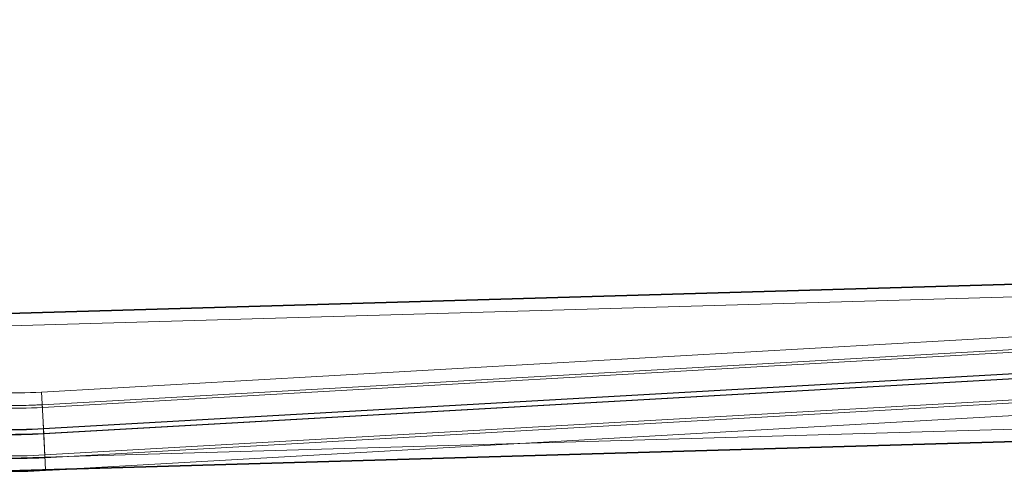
# Model space of a CAD drawing. Header units: millimetres. Extents: x -234 to 1726, y -356 to 1749.
# Tile 196 of 202: x 1075 to 1231, y 1278 to 1351. Entities that reach past the tile are written whole.
import ezdxf

# ---------------------------------------------------------------- set-up
doc = ezdxf.new("R2010")
doc.units = ezdxf.units.MM
for name, color, linetype, lineweight in [('Spigoli nascosti(ISO)', 7, 'Continuous', 18), ('Spigoli tangenti nascosti(ISO)', 7, 'Continuous', 18), ('Spigoli tangenti visibili(ISO)', 7, 'Continuous', 35), ('Spigoli visibili(ISO)', 7, 'Continuous', 35)]:
    doc.layers.add(name, color=color, linetype=linetype, lineweight=lineweight)

msp = doc.modelspace()

# ---------------------------------------------------------------- linework, layer by layer
at = {"layer": 'Spigoli nascosti(ISO)'}
for p, q in [((1340.75, 1310.38), (984.64, 1300.05)), ((1369.44, 1308.63), (1078.03, 1292.1)), ((1369.51, 1306.63), (1078.14, 1290.1)), ((1368.15, 1298.1), (1078.55, 1281.67)), ((1368.22, 1296.1), (1081.98, 1279.86)), ((1265.66, 1287.19), (1020.66, 1280.08))]:
    msp.add_line(p, q, dxfattribs=at)
for points, knots in [([(991.03, 1351.26), (993.54, 1342.83), (997.41, 1334.7), (1007.33, 1320.14), (1013.51, 1313.55), (1027.43, 1302.68), (1035.33, 1298.29), (1051.9, 1292.19), (1060.77, 1290.42), (1072.43, 1289.92), (1075.29, 1289.94), (1078.14, 1290.1)], [0, 0, 0, 0, 2.637997, 2.637997, 5.286464, 5.286464, 7.934865, 7.934865, 10.583323, 10.583323, 11.438551, 11.438551, 11.438551, 11.438551]), ([(1078.55, 1281.67), (1069.36, 1281.15), (1060, 1282.01), (1042.06, 1286.35), (1033.3, 1289.91), (1017.37, 1299.32), (1010.03, 1305.27), (997.53, 1318.91), (992.24, 1326.75), (986.12, 1339.55), (984.33, 1344.18), (982.93, 1348.92)], [0, 0, 0, 0, 2.761576, 2.761576, 5.537, 5.537, 8.312406, 8.312406, 11.08787, 11.08787, 12.56879, 12.56879, 12.56879, 12.56879]), ([(1031, 1303.39), (1035.52, 1300.76), (1040.29, 1298.54), (1053.41, 1293.88), (1062.2, 1292.24), (1073.29, 1291.93), (1075.66, 1291.96), (1078.03, 1292.1)], [6.282091, 6.282091, 6.282091, 6.282091, 7.842122, 7.842122, 10.459545, 10.459545, 11.170474, 11.170474, 11.170474, 11.170474])]:
    msp.add_open_spline(points, degree=3, knots=knots, dxfattribs=at)
for points in [[(1078.14, 1290.1), (1078.14, 1290.1), (1078.14, 1290.1), (1078.14, 1290.1)], [(1078.14, 1290.1), (1078.14, 1290.1), (1078.14, 1290.1), (1078.14, 1290.1)], [(1078.14, 1290.1), (1078.14, 1290.1), (1078.14, 1290.1), (1078.14, 1290.1)], [(1078.14, 1290.1), (1078.14, 1290.1), (1078.14, 1290.1), (1078.14, 1290.1)], [(1078.14, 1290.1), (1078.14, 1290.1), (1078.14, 1290.1), (1078.14, 1290.1)], [(1078.14, 1290.1), (1078.14, 1290.1), (1078.14, 1290.1), (1078.14, 1290.1)], [(1078.14, 1290.1), (1078.14, 1290.1), (1078.14, 1290.1), (1078.14, 1290.1)], [(1078.55, 1281.67), (1078.55, 1281.67), (1078.55, 1281.67), (1078.55, 1281.67)], [(1078.55, 1281.67), (1078.55, 1281.67), (1078.55, 1281.67), (1078.55, 1281.67)], [(1078.55, 1281.67), (1078.55, 1281.67), (1078.55, 1281.67), (1078.55, 1281.67)], [(1078.55, 1281.67), (1078.55, 1281.67), (1078.55, 1281.67), (1078.55, 1281.67)], [(1078.55, 1281.67), (1078.55, 1281.67), (1078.55, 1281.67), (1078.55, 1281.67)], [(1078.55, 1281.67), (1078.55, 1281.67), (1078.55, 1281.67), (1078.55, 1281.67)], [(1078.55, 1281.67), (1078.55, 1281.67), (1078.55, 1281.67), (1078.55, 1281.67)]]:
    msp.add_open_spline(points, degree=3, dxfattribs=at)
at = {"layer": 'Spigoli tangenti nascosti(ISO)'}
for p, q in [((1078.14, 1290.1), (1369.49, 1306.63)), ((1078.16, 1289.66), (1367.86, 1306.1)), ((1370.31, 1302.87), (1078.32, 1286.31)), ((1370.09, 1302.79), (1078.33, 1286.24)), ((1367.46, 1301.94), (1078.36, 1285.53)), ((1367.18, 1301.85), (1078.37, 1285.46)), ((1078.53, 1282.11), (1369.79, 1298.64)), ((1078.55, 1281.67), (1368.17, 1298.11)), ((1078.37, 1285.46), (1078.03, 1292.1)), ((1078.66, 1279.77), (1078.37, 1285.46))]:
    msp.add_line(p, q, dxfattribs=at)
for points, knots in [([(1078.36, 1285.53), (1073.58, 1285.26), (1068.78, 1285.37), (1064.01, 1285.86), (1061.55, 1286.11), (1059.1, 1286.47), (1056.66, 1286.92), (1054.18, 1287.39), (1051.72, 1287.95), (1049.29, 1288.62), (1046.83, 1289.3), (1044.39, 1290.08), (1041.99, 1290.97), (1039.56, 1291.86), (1037.17, 1292.86), (1034.83, 1293.96), (1032.47, 1295.07), (1030.16, 1296.28), (1027.91, 1297.59), (1025.64, 1298.9), (1023.44, 1300.31), (1021.3, 1301.82), (1019.16, 1303.32), (1017.08, 1304.92), (1015.08, 1306.6), (1013.08, 1308.28), (1011.16, 1310.04), (1009.32, 1311.89), (1007.49, 1313.72), (1005.74, 1315.63), (1004.08, 1317.61), (1002.43, 1319.57), (1000.87, 1321.59), (999.4, 1323.69), (997.94, 1325.75), (996.58, 1327.87), (995.3, 1330.04), (994.05, 1332.18), (992.89, 1334.37), (991.81, 1336.6), (989.74, 1340.92), (988.01, 1345.4), (986.64, 1349.99)], [0, 0, 0, 0, 14.314978, 14.314978, 14.314978, 21.714207, 21.714207, 21.714207, 29.247952, 29.247952, 29.247952, 36.89288, 36.89288, 36.89288, 44.623372, 44.623372, 44.623372, 52.411978, 52.411978, 52.411978, 60.22997, 60.22997, 60.22997, 68.047962, 68.047962, 68.047962, 75.836568, 75.836568, 75.836568, 83.56706, 83.56706, 83.56706, 91.211988, 91.211988, 91.211988, 98.745733, 98.745733, 98.745733, 106.144962, 106.144962, 106.144962, 120.459941, 120.459941, 120.459941, 120.459941]), ([(1078.33, 1286.24), (1073.58, 1285.97), (1068.82, 1286.08), (1064.09, 1286.56), (1061.64, 1286.82), (1059.21, 1287.17), (1056.8, 1287.62), (1054.34, 1288.08), (1051.9, 1288.64), (1049.49, 1289.3), (1047.04, 1289.97), (1044.62, 1290.75), (1042.24, 1291.63), (1039.83, 1292.52), (1037.46, 1293.51), (1035.14, 1294.6), (1032.8, 1295.7), (1030.5, 1296.9), (1028.27, 1298.2), (1026.02, 1299.5), (1023.83, 1300.9), (1021.71, 1302.39), (1019.58, 1303.89), (1017.52, 1305.47), (1015.54, 1307.14), (1013.56, 1308.81), (1011.65, 1310.56), (1009.83, 1312.39), (1008.01, 1314.2), (1006.28, 1316.1), (1004.62, 1318.06), (1002.99, 1320), (1001.44, 1322.02), (999.98, 1324.09), (998.54, 1326.13), (997.18, 1328.24), (995.92, 1330.4), (994.67, 1332.52), (993.52, 1334.69), (992.45, 1336.9), (990.39, 1341.18), (988.68, 1345.63), (987.32, 1350.19)], [0, 0, 0, 0, 14.314975, 14.314975, 14.314975, 21.714205, 21.714205, 21.714205, 29.24795, 29.24795, 29.24795, 36.892878, 36.892878, 36.892878, 44.623371, 44.623371, 44.623371, 52.411978, 52.411978, 52.411978, 60.22997, 60.22997, 60.22997, 68.047962, 68.047962, 68.047962, 75.836569, 75.836569, 75.836569, 83.567062, 83.567062, 83.567062, 91.21199, 91.21199, 91.21199, 98.745735, 98.745735, 98.745735, 106.144965, 106.144965, 106.144965, 120.459941, 120.459941, 120.459941, 120.459941]), ([(1078.32, 1286.31), (1073.58, 1286.04), (1066.36, 1286.2), (1056.75, 1287.59), (1049.44, 1289.27), (1042.2, 1291.6), (1035.1, 1294.57), (1028.23, 1298.16), (1021.68, 1302.36), (1015.52, 1307.1), (1009.81, 1312.34), (1004.61, 1318.01), (999.97, 1324.04), (995.91, 1330.34), (991.34, 1338.91), (988.74, 1345.65), (987.39, 1350.21)], [0, 0, 0, 0, 14.314977, 21.714207, 29.247951, 36.89288, 44.623372, 52.411979, 60.229971, 68.047963, 75.836569, 83.567062, 91.21199, 98.745735, 106.144964, 120.459941, 120.459941, 120.459941, 120.459941]), ([(990.61, 1351.14), (991.92, 1346.76), (993.57, 1342.48), (996.58, 1336.23), (997.69, 1334.14), (1000.1, 1330.03), (1001.41, 1328.01), (1004.2, 1324.05), (1005.69, 1322.11), (1008.85, 1318.35), (1010.52, 1316.53), (1014.03, 1313.03), (1015.86, 1311.34), (1019.68, 1308.14), (1021.66, 1306.61), (1025.74, 1303.74), (1027.85, 1302.4), (1032.16, 1299.9), (1034.37, 1298.74), (1038.85, 1296.64), (1041.13, 1295.69), (1045.74, 1293.99), (1048.07, 1293.24), (1052.74, 1291.96), (1055.09, 1291.42), (1059.77, 1290.55), (1062.12, 1290.21), (1069.01, 1289.5), (1073.6, 1289.4), (1078.16, 1289.66)], [-120.46024, -120.46024, -120.46024, -120.46024, -106.144964, -106.144964, -98.745735, -98.745735, -91.21199, -91.21199, -83.567062, -83.567062, -75.836569, -75.836569, -68.047963, -68.047963, -60.229971, -60.229971, -52.411979, -52.411979, -44.623372, -44.623372, -36.89288, -36.89288, -29.247951, -29.247951, -21.714207, -21.714207, -14.314977, -14.314977, -0.000418, -0.000418, -0.000418, -0.000418]), ([(991.03, 1351.26), (992.33, 1346.9), (993.98, 1342.65), (996.97, 1336.43), (998.07, 1334.35), (1000.47, 1330.26), (1001.77, 1328.25), (1004.55, 1324.31), (1006.04, 1322.38), (1009.18, 1318.64), (1010.84, 1316.83), (1014.33, 1313.34), (1016.15, 1311.67), (1019.95, 1308.48), (1021.92, 1306.96), (1025.99, 1304.11), (1028.08, 1302.77), (1032.37, 1300.28), (1034.57, 1299.14), (1039.03, 1297.04), (1041.3, 1296.09), (1045.88, 1294.4), (1048.2, 1293.66), (1052.85, 1292.39), (1055.18, 1291.85), (1059.85, 1290.98), (1062.17, 1290.64), (1069.04, 1289.94), (1073.6, 1289.84), (1078.14, 1290.1)], [-120.460273, -120.460273, -120.460273, -120.460273, -106.144964, -106.144964, -98.745735, -98.745735, -91.21199, -91.21199, -83.567062, -83.567062, -75.836569, -75.836569, -68.047963, -68.047963, -60.229971, -60.229971, -52.411979, -52.411979, -44.623372, -44.623372, -36.89288, -36.89288, -29.247951, -29.247951, -21.714207, -21.714207, -14.314977, -14.314977, -0.000449, -0.000449, -0.000449, -0.000449]), ([(982.93, 1348.92), (984.35, 1344.13), (986.16, 1339.45), (989.44, 1332.62), (990.65, 1330.34), (993.28, 1325.85), (994.71, 1323.63), (997.76, 1319.3), (999.39, 1317.19), (1002.84, 1313.08), (1004.66, 1311.09), (1008.49, 1307.25), (1010.49, 1305.41), (1014.66, 1301.91), (1016.82, 1300.24), (1021.28, 1297.1), (1023.58, 1295.63), (1028.29, 1292.9), (1030.7, 1291.63), (1035.6, 1289.33), (1038.09, 1288.29), (1043.13, 1286.43), (1045.67, 1285.61), (1050.78, 1284.21), (1053.34, 1283.61), (1058.46, 1282.66), (1061.02, 1282.29), (1068.56, 1281.51), (1073.57, 1281.39), (1078.55, 1281.67)], [-120.4603, -120.4603, -120.4603, -120.4603, -106.144964, -106.144964, -98.745735, -98.745735, -91.21199, -91.21199, -83.567062, -83.567062, -75.836569, -75.836569, -68.047963, -68.047963, -60.229971, -60.229971, -52.411979, -52.411979, -44.623372, -44.623372, -36.89288, -36.89288, -29.247951, -29.247951, -21.714207, -21.714207, -14.314977, -14.314977, -0.000255, -0.000255, -0.000255, -0.000255]), ([(983.35, 1349.04), (984.77, 1344.27), (986.56, 1339.62), (989.83, 1332.82), (991.04, 1330.55), (993.66, 1326.08), (995.08, 1323.87), (998.11, 1319.56), (999.73, 1317.46), (1003.17, 1313.37), (1004.98, 1311.39), (1008.79, 1307.57), (1010.79, 1305.74), (1014.93, 1302.25), (1017.09, 1300.59), (1021.53, 1297.47), (1023.82, 1296), (1028.5, 1293.28), (1030.9, 1292.02), (1035.78, 1289.73), (1038.26, 1288.69), (1043.27, 1286.84), (1045.8, 1286.03), (1050.88, 1284.63), (1053.44, 1284.04), (1058.53, 1283.09), (1061.08, 1282.72), (1068.58, 1281.95), (1073.57, 1281.83), (1078.53, 1282.11)], [-120.460283, -120.460283, -120.460283, -120.460283, -106.144964, -106.144964, -98.745735, -98.745735, -91.21199, -91.21199, -83.567062, -83.567062, -75.836569, -75.836569, -68.047963, -68.047963, -60.229971, -60.229971, -52.411979, -52.411979, -44.623372, -44.623372, -36.89288, -36.89288, -29.247951, -29.247951, -21.714207, -21.714207, -14.314977, -14.314977, -0.000236, -0.000236, -0.000236, -0.000236]), ([(1078.37, 1285.46), (1073.58, 1285.19), (1066.29, 1285.36), (1056.59, 1286.76), (1049.21, 1288.46), (1041.9, 1290.81), (1034.74, 1293.81), (1027.81, 1297.44), (1022.78, 1300.65), (1020.05, 1302.62), (1019.46, 1303.06)], [0, 0, 0, 0, 14.314977, 21.714207, 29.247951, 36.89288, 44.623372, 52.411979, 60.229971, 62.438533, 62.438533, 62.438533, 62.438533]), ([(1078.14, 1290.1), (1078.14, 1290.1), (1078.14, 1290.07), (1078.15, 1289.89), (1078.17, 1289.55), (1078.19, 1289.04), (1078.22, 1288.42), (1078.26, 1287.71), (1078.29, 1286.96), (1078.32, 1286.47), (1078.33, 1286.24)], [54.49822, 54.49822, 54.49822, 54.49822, 55.453134, 56.63126, 57.809385, 58.98751, 60.165636, 61.343761, 62.521887, 63.700012, 63.700012, 63.700012, 63.700012]), ([(1078.55, 1281.67), (1078.55, 1281.67), (1078.55, 1281.7), (1078.54, 1281.88), (1078.53, 1282.23), (1078.5, 1282.73), (1078.47, 1283.36), (1078.44, 1284.07), (1078.4, 1284.81), (1078.38, 1285.3), (1078.36, 1285.53)], [22.648217, 22.648217, 22.648217, 22.648217, 23.603128, 24.781254, 25.959379, 27.137504, 28.31563, 29.493755, 30.671881, 31.850006, 31.850006, 31.850006, 31.850006])]:
    msp.add_open_spline(points, degree=3, knots=knots, dxfattribs=at)
for points in [[(1078.14, 1290.1), (1078.14, 1290.1), (1078.14, 1290.1), (1078.14, 1290.1)], [(1078.14, 1290.1), (1078.14, 1290.1), (1078.14, 1290.1), (1078.14, 1290.1)], [(1078.14, 1290.1), (1078.14, 1290.1), (1078.14, 1290.1), (1078.14, 1290.1)], [(1078.16, 1289.66), (1078.15, 1289.81), (1078.15, 1289.95), (1078.14, 1290.1)], [(1078.14, 1290.1), (1078.14, 1290.1), (1078.14, 1290.1), (1078.14, 1290.1)], [(1078.14, 1290.1), (1078.14, 1290.1), (1078.14, 1290.1), (1078.14, 1290.1)], [(1078.14, 1290.1), (1078.14, 1290.1), (1078.14, 1290.1), (1078.14, 1290.1)], [(1078.14, 1290.1), (1078.14, 1290.1), (1078.14, 1290.1), (1078.14, 1290.1)], [(1078.14, 1290.1), (1078.14, 1290.1), (1078.14, 1290.1), (1078.14, 1290.1)], [(1078.14, 1290.1), (1078.14, 1290.1), (1078.14, 1290.1), (1078.14, 1290.1)], [(1078.14, 1290.1), (1078.14, 1290.1), (1078.14, 1290.1), (1078.14, 1290.1)], [(1078.14, 1290.1), (1078.14, 1290.1), (1078.14, 1290.1), (1078.14, 1290.1)], [(1078.14, 1290.1), (1078.14, 1290.1), (1078.14, 1290.1), (1078.14, 1290.1)], [(1078.14, 1290.1), (1078.14, 1290.1), (1078.14, 1290.1), (1078.14, 1290.1)], [(1078.36, 1285.53), (1078.35, 1285.77), (1078.33, 1286.26), (1078.29, 1287.02), (1078.26, 1287.75), (1078.22, 1288.41), (1078.2, 1288.96), (1078.18, 1289.36), (1078.16, 1289.59), (1078.16, 1289.65), (1078.16, 1289.66)], [(1078.33, 1286.24), (1078.34, 1286), (1078.36, 1285.51), (1078.4, 1284.76), (1078.44, 1284.02), (1078.47, 1283.36), (1078.5, 1282.81), (1078.52, 1282.42), (1078.53, 1282.18), (1078.53, 1282.12), (1078.53, 1282.11)], [(1078.53, 1282.11), (1078.54, 1281.97), (1078.55, 1281.82), (1078.55, 1281.67)], [(1078.55, 1281.67), (1078.55, 1281.67), (1078.55, 1281.67), (1078.55, 1281.67)], [(1078.55, 1281.67), (1078.55, 1281.67), (1078.55, 1281.67), (1078.55, 1281.67)], [(1078.55, 1281.67), (1078.55, 1281.67), (1078.55, 1281.67), (1078.55, 1281.67)], [(1078.55, 1281.67), (1078.55, 1281.67), (1078.55, 1281.67), (1078.55, 1281.67)], [(1078.55, 1281.67), (1078.55, 1281.67), (1078.55, 1281.67), (1078.55, 1281.67)], [(1078.55, 1281.67), (1078.55, 1281.67), (1078.55, 1281.67), (1078.55, 1281.67)], [(1078.55, 1281.67), (1078.55, 1281.67), (1078.55, 1281.67), (1078.55, 1281.67)], [(1078.55, 1281.67), (1078.55, 1281.67), (1078.55, 1281.67), (1078.55, 1281.67)], [(1078.55, 1281.67), (1078.55, 1281.67), (1078.55, 1281.67), (1078.55, 1281.67)], [(1078.55, 1281.67), (1078.55, 1281.67), (1078.55, 1281.67), (1078.55, 1281.67)], [(1078.55, 1281.67), (1078.55, 1281.67), (1078.55, 1281.67), (1078.55, 1281.67)], [(1078.55, 1281.67), (1078.55, 1281.67), (1078.55, 1281.67), (1078.55, 1281.67)], [(1078.55, 1281.67), (1078.55, 1281.67), (1078.55, 1281.67), (1078.55, 1281.67)]]:
    msp.add_open_spline(points, degree=3, dxfattribs=at)
at = {"layer": 'Spigoli tangenti visibili(ISO)'}
msp.add_line((1078.67, 1279.68), (1078.66, 1279.77), dxfattribs=at)
at = {"layer": 'Spigoli visibili(ISO)'}
for p, q in [((1340.7, 1312.38), (984.58, 1302.05)), ((1265.66, 1285.19), (1020.66, 1278.08)), ((1081.98, 1279.86), (1078.67, 1279.68))]:
    msp.add_line(p, q, dxfattribs=at)
msp.add_open_spline([(1078.67, 1279.68), (1076.15, 1279.53), (1073.62, 1279.49), (1071.08, 1279.55)], degree=3, dxfattribs=at)

doc.saveas('drawing.dxf')
